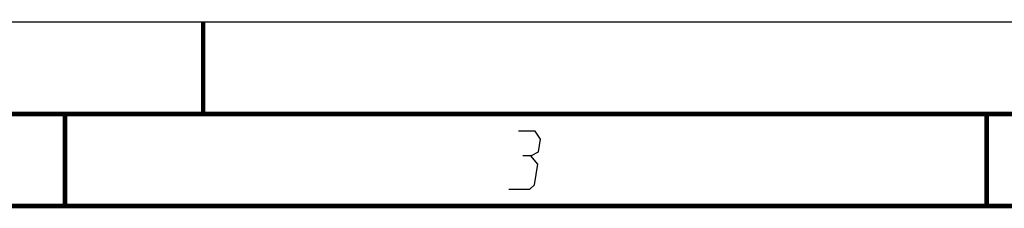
# Model space of a CAD drawing. Header units: millimetres. Extents: x 0 to 420, y -341 to 792.
# Tile 228 of 256: x 115 to 168, y 287 to 297. Entities that reach past the tile are written whole.
import ezdxf

# ---------------------------------------------------------------- set-up
doc = ezdxf.new("R2010")
doc.units = ezdxf.units.MM
doc.header["$LTSCALE"] = 23.1
doc.layers.get('0').update_dxf_attribs({"linetype": 'CONTINUOUS'})

msp = doc.modelspace()

# ---------------------------------------------------------------- linework, layer by layer
at = {"color": 7, "linetype": 'Continuous'}
for p, q in [((0, 297), (420, 297)), ((25, 286.9999), (410, 286.9999))]:
    msp.add_line(p, q, dxfattribs=at)
at = {"color": 7, "linetype": 'Continuous', "const_width": 0.25}
for points in [[(125, 297), (125, 292)], [(415, 292), (20, 292)], [(117.5002, 292), (117.5002, 287)], [(167.5002, 292), (167.5002, 287)], [(25, 287), (410, 287)]]:
    msp.add_lwpolyline(points, dxfattribs=at)
at = {"color": 2, "linetype": 'Continuous'}
for points in [[(142.7835, 289.725), (143.1952, 289.95), (143.3054, 290.625), (143.0039, 291.075), (142.1039, 291.075)], [(141.5896, 287.925), (142.7146, 287.925), (142.9763, 288.15), (143.16, 289.275), (142.7835, 289.725), (142.3335, 289.725)]]:
    msp.add_lwpolyline(points, dxfattribs=at)

doc.saveas('drawing.dxf')
